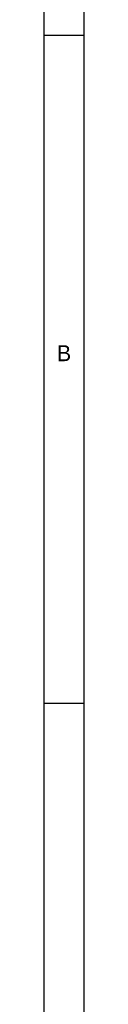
# Model space of a CAD drawing. Extents: x 0 to 841, y 0 to 594.
# Tile 12 of 129: x 0 to 5, y 382 to 506. Entities that reach past the tile are written whole.
import ezdxf

# ---------------------------------------------------------------- set-up
doc = ezdxf.new("R2010")
doc.units = 0
doc.header["$LTSCALE"] = 46.255
doc.header["$MEASUREMENT"] = 0
doc.layers.get('0').update_dxf_attribs({"linetype": 'CONTINUOUS'})
doc.styles.add('PROXY_972A', font='trium.ttf.shx', dxfattribs={"height": 2})

msp = doc.modelspace()

# ---------------------------------------------------------------- linework, layer by layer
at = {"color": 7, "linetype": 'CONTINUOUS'}
for p, q in [((0, 0), (0, 594)), ((5, 589), (5, 5)), ((0, 504), (5, 504)), ((0, 420), (5, 420))]:
    msp.add_line(p, q, dxfattribs=at)

# ---------------------------------------------------------------- texts
at = {"color": 7, "linetype": 'CONTINUOUS', "style": 'PROXY_972A'}
msp.add_text('B', height=2, dxfattribs=at).set_placement((1.619, 463))

doc.saveas('drawing.dxf')
